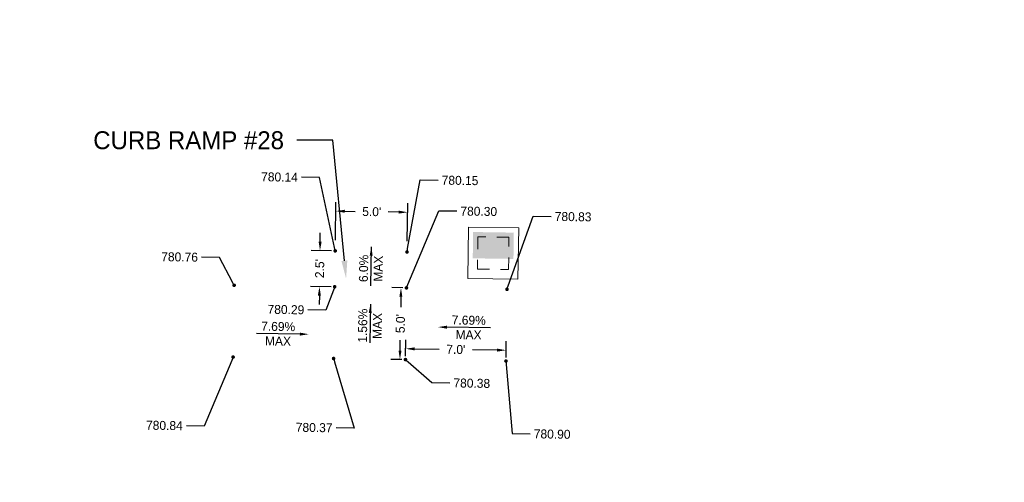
# Model space of a CAD drawing. Header units: feet. Extents: x 1384904 to 1390579, y 443400 to 444295.
# Tile 51 of 57: x 1390013 to 1390082, y 443902 to 443934. Entities that reach past the tile are written whole.
import ezdxf
from ezdxf import colors
from ezdxf.entities.mleader import LeaderData, LeaderLine
from ezdxf.math import Vec2, Vec3

# ---------------------------------------------------------------- set-up
doc = ezdxf.new("R2010")
doc.units = ezdxf.units.FT
doc.header["$MEASUREMENT"] = 0
doc.linetypes.add('drainage01', pattern=[1.6, 0.85, -0.75])
for name, color, linetype in [('DR_P_Cells', 1, 'Continuous'), ('DR_P_Storm_Sewer', 1, 'Continuous'), ('DT_P_Text', 3, 'Continuous'), ('PV_P_Text', 7, 'Continuous')]:
    doc.layers.add(name, color=color, linetype=linetype)
doc.styles.get("Standard").update_dxf_attribs({"font": 'font31.shx'})
doc.dimstyles.get("Standard").update_dxf_attribs({"dimtxt": 0.18, "dimasz": 0.18, "dimexe": 0.18, "dimexo": 0.0625, "dimgap": 0.09, "dimtad": 0, "dimtih": 1, "dimtoh": 1, "dimdec": 4, "dimzin": 0, "dimdsep": 46, "dimtxsty": 'Standard', "dimcen": 0.09, "dimadec": 0, "dimazin": 0, "dimtfac": 1, "dimtdec": 4, "dimtofl": 0, "dimtmove": 0, "dimatfit": 3, "dimfxl": 1, "dimtolj": 1, "dimtzin": 0, "dimarcsym": 0})

# ---------------------------------------------------------------- blocks, each defined once
blk = doc.blocks.new('CB3A-P')
at = {"layer": 'Defpoints', "color": 20, "linetype": 'drainage01', "lineweight": 0}
blk.add_lwpolyline([(1.083, 1.125), (-1.083, 1.125), (-1.083, -1.125), (1.083, -1.125), (1.083, 1.125)], close=True, dxfattribs=at)
at = {"layer": 'DR_P_Cells', "color": 1, "linetype": 'Continuous', "lineweight": 13, "flags": 128}
blk.add_lwpolyline([(-1.75, 1.792), (1.75, 1.792), (1.75, -1.792), (-1.75, -1.792), (-1.75, 1.792)], close=True, dxfattribs=at)
at = {"layer": 'DR_P_Cells', "color": 1, "linetype": 'Continuous', "lineweight": 0, "extrusion": (0, 0, -1)}
blk.add_solid([(1.417, 0.375), (-1.417, 0.375), (1.417, -1.458), (-1.417, -1.458)], dxfattribs=at)
blk = doc.blocks.new('_Dot')
at = {"color": 0, "linetype": 'ByBlock', "lineweight": -2}
blk.add_line((-0.5, 0), (-1, 0), dxfattribs=at)
at = {"color": 0, "linetype": 'ByBlock', "const_width": 0.5}
blk.add_lwpolyline([(-0.25, 0, 1), (0.25, 0, 1)], format="xyb", close=True, dxfattribs=at)
blk = doc.blocks.new('*D1028')
at = {"layer": 'Defpoints', "color": 0, "transparency": 16777216}
for p in [(1390034.348, 443918.309), (1390035.407, 443918.293), (1390035.37, 443915.793)]:
    blk.add_point(p, dxfattribs=at)
at = {"layer": 'PV_P_Text', "color": 0, "lineweight": -2, "transparency": 16777216}
for p, q in [((1390034.357, 443918.934), (1390034.366, 443919.559)), ((1390035.157, 443918.297), (1390033.723, 443918.318)), ((1390035.12, 443915.797), (1390033.686, 443915.818)), ((1390034.302, 443915.184), (1390034.293, 443914.559))]:
    blk.add_line(p, q, dxfattribs=at)
at = {"layer": 'PV_P_Text', "color": 0, "transparency": 16777216}
for points in [[(1390034.253, 443918.935), (1390034.461, 443918.932), (1390034.348, 443918.309)], [(1390034.198, 443915.186), (1390034.406, 443915.182), (1390034.311, 443915.809)]]:
    blk.add_solid(points, dxfattribs=at)
at = {"layer": 'PV_P_Text', "color": 0, "transparency": 16777216, "insert": (1390034.33, 443917.059), "char_height": 0.625, "attachment_point": 5, "rotation": 89.15596}
blk.add_mtext("\\A1;2.5'", dxfattribs=at)
blk = doc.blocks.new('*D1029')
at = {"layer": 'Defpoints', "color": 0, "transparency": 16777216}
for p in [(1390040.449, 443920.986), (1390035.414, 443918.799), (1390040.413, 443918.719)]:
    blk.add_point(p, dxfattribs=at)
at = {"layer": 'PV_P_Text', "color": 0, "lineweight": -2, "transparency": 16777216}
for p, q in [((1390035.418, 443919.049), (1390035.46, 443921.691)), ((1390040.417, 443918.969), (1390040.459, 443921.611)), ((1390036.075, 443921.056), (1390036.795, 443921.044)), ((1390039.825, 443920.996), (1390039.105, 443921.007))]:
    blk.add_line(p, q, dxfattribs=at)
at = {"layer": 'PV_P_Text', "color": 0, "transparency": 16777216}
for points in [[(1390036.077, 443921.16), (1390036.073, 443920.951), (1390035.45, 443921.066)], [(1390039.826, 443921.1), (1390039.823, 443920.892), (1390040.449, 443920.986)]]:
    blk.add_solid(points, dxfattribs=at)
at = {"layer": 'PV_P_Text', "color": 0, "transparency": 16777216, "insert": (1390037.95, 443921.026), "char_height": 0.625, "attachment_point": 5, "rotation": 359.08618}
blk.add_mtext("\\A1;5.0'", dxfattribs=at)
blk = doc.blocks.new('*D1030')
at = {"layer": 'Defpoints', "color": 0, "transparency": 16777216}
for p in [(1390039.985, 443915.725), (1390040.369, 443915.72), (1390040.295, 443910.72)]:
    blk.add_point(p, dxfattribs=at)
at = {"layer": 'PV_P_Text', "color": 0, "lineweight": -2, "transparency": 16777216}
for p, q in [((1390040.119, 443915.723), (1390039.36, 443915.735)), ((1390039.976, 443915.1), (1390039.965, 443914.381)), ((1390039.921, 443911.351), (1390039.931, 443912.07)), ((1390040.046, 443910.724), (1390039.286, 443910.735))]:
    blk.add_line(p, q, dxfattribs=at)
at = {"layer": 'PV_P_Text', "color": 0, "transparency": 16777216}
for points in [[(1390039.872, 443915.102), (1390040.08, 443915.099), (1390039.985, 443915.725)], [(1390039.816, 443911.352), (1390040.025, 443911.349), (1390039.911, 443910.726)]]:
    blk.add_solid(points, dxfattribs=at)
at = {"layer": 'PV_P_Text', "color": 0, "transparency": 16777216, "insert": (1390039.948, 443913.226), "char_height": 0.625, "attachment_point": 5, "rotation": 89.15596}
blk.add_mtext("\\A1;5.0'", dxfattribs=at)
blk = doc.blocks.new('*D1031')
at = {"layer": 'Defpoints', "color": 0, "transparency": 16777216}
for p in [(1390047.306, 443911.373), (1390040.295, 443910.72), (1390047.295, 443910.617)]:
    blk.add_point(p, dxfattribs=at)
at = {"layer": 'PV_P_Text', "color": 0, "lineweight": -2, "transparency": 16777216}
for p, q in [((1390040.299, 443910.97), (1390040.316, 443912.101)), ((1390047.298, 443910.867), (1390047.315, 443911.998)), ((1390040.932, 443911.467), (1390042.656, 443911.442)), ((1390046.681, 443911.382), (1390044.956, 443911.408))]:
    blk.add_line(p, q, dxfattribs=at)
at = {"layer": 'PV_P_Text', "color": 0, "transparency": 16777216}
for points in [[(1390040.933, 443911.571), (1390040.93, 443911.363), (1390040.307, 443911.476)], [(1390046.682, 443911.486), (1390046.679, 443911.278), (1390047.306, 443911.373)]]:
    blk.add_solid(points, dxfattribs=at)
at = {"layer": 'PV_P_Text', "color": 0, "transparency": 16777216, "insert": (1390043.806, 443911.425), "char_height": 0.625, "attachment_point": 5, "rotation": 359.15596}
blk.add_mtext("\\A1;7.0'", dxfattribs=at)
blk = doc.blocks.new('*D1064')
at = {"layer": 'Defpoints', "color": 0, "transparency": 16777216}
for p in [(1387540.978, 443974.544), (1387672.964, 443972.599), (1387677.04, 443965.292), (1390194.578, 443935.45), (1387670.013, 443772.371)]:
    blk.add_point(p, dxfattribs=at)
at = {"layer": 'DT_P_Text', "color": 0, "lineweight": -2, "transparency": 16777216}
for start, end in [(324.33813, 350.58886), (277.72294, 301.58179)]:
    blk.add_arc((1387672.964, 443972.6), 8.368, start, end, dxfattribs=at)
at = {"layer": 'DT_P_Text', "color": 0, "transparency": 16777216}
for points in [[(1387681.011, 443971.25), (1387681.426, 443971.213), (1387681.33, 443972.476)], [(1387674.101, 443964.1), (1387674.076, 443964.516), (1387672.84, 443964.233)]]:
    blk.add_solid(points, dxfattribs=at)
at = {"layer": 'DT_P_Text', "color": 0, "transparency": 16777216, "insert": (1387678.793, 443966.596), "char_height": 1.25, "attachment_point": 5}
blk.add_mtext('\\A1;90°0\'0"', dxfattribs=at)
blk = doc.blocks.new('*D1067')
at = {"layer": 'Defpoints', "color": 0, "transparency": 16777216}
for p in [(1387540.978, 443974.544), (1388536.58, 443959.876), (1388529.293, 443955.832), (1390194.578, 443935.45), (1388524.619, 443400.178)]:
    blk.add_point(p, dxfattribs=at)
at = {"layer": 'DT_P_Text', "color": 0, "lineweight": -2, "transparency": 16777216}
for start, end in [(187.75776, 214.00324), (236.01864, 260.17396)]:
    blk.add_arc((1388536.58, 443959.876), 8.334, start, end, dxfattribs=at)
at = {"layer": 'DT_P_Text', "color": 0, "transparency": 16777216}
for points in [[(1388528.114, 443958.739), (1388528.53, 443958.764), (1388528.247, 443959.999)], [(1388535.177, 443951.872), (1388535.137, 443951.457), (1388536.402, 443951.544)]]:
    blk.add_solid(points, dxfattribs=at)
at = {"layer": 'DT_P_Text', "color": 0, "transparency": 16777216, "insert": (1388530.581, 443954.091), "char_height": 1.25, "attachment_point": 5}
blk.add_mtext('\\A1;89°37\'11"', dxfattribs=at)
blk = doc.blocks.new('*D1069')
at = {"layer": 'Defpoints', "color": 0, "transparency": 16777216}
for p in [(1387540.978, 443974.544), (1388891.872, 443954.644), (1388895.842, 443947.513), (1390194.578, 443935.45), (1388883.325, 443416.879)]:
    blk.add_point(p, dxfattribs=at)
at = {"layer": 'DT_P_Text', "color": 0, "lineweight": -2, "transparency": 16777216}
for start, end in [(324.55029, 350.37077), (277.87464, 301.16142)]:
    blk.add_arc((1388891.872, 443954.642), 8.16, start, end, dxfattribs=at)
at = {"layer": 'DT_P_Text', "color": 0, "transparency": 16777216}
for points in [[(1388899.71, 443953.296), (1388900.125, 443953.258), (1388900.032, 443954.522)], [(1388893.003, 443946.351), (1388892.978, 443946.767), (1388891.743, 443946.483)]]:
    blk.add_solid(points, dxfattribs=at)
at = {"layer": 'DT_P_Text', "color": 0, "transparency": 16777216, "insert": (1388897.553, 443948.784), "char_height": 1.25, "attachment_point": 5}
blk.add_mtext('\\A1;90°3\'59"', dxfattribs=at)

msp = doc.modelspace()

# ---------------------------------------------------------------- linework, layer by layer
at = {"layer": 'PV_P_Text', "linetype": 'ByBlock', "lineweight": -2}
for points in [[(1390037.92117, 443918.58104), (1390037.87253, 443915.8691)], [(1390037.85804, 443914.5907), (1390037.8082, 443911.87879)], [(1390032.9443, 443912.49536), (1390029.91461, 443912.54)], [(1390046.21465, 443912.93223), (1390043.18496, 443912.97687)]]:
    msp.add_lwpolyline(points, dxfattribs=at)
at = {"layer": 'PV_P_Text'}
for points in [[(1390037.80581, 443917.95801), (1390037.92117, 443918.58104), (1390038.01411, 443917.95427)], [(1390037.7424, 443913.96772), (1390037.85804, 443914.5907), (1390037.9507, 443913.96389)], [(1390032.94584, 443912.59952), (1390033.56923, 443912.48615), (1390032.94277, 443912.39121)], [(1390043.18342, 443912.87271), (1390042.56002, 443912.98607), (1390043.18649, 443913.08102)]]:
    msp.add_solid(points, dxfattribs=at)

# ---------------------------------------------------------------- block references
at = {"layer": 'DR_P_Storm_Sewer', "color": 1, "rotation": 179.155959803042}
msp.add_blockref('CB3A-P', (1390046.40531, 443918.13104, 780.71191), dxfattribs=at)

# ---------------------------------------------------------------- texts
at = {"layer": 'PV_P_Text', "char_height": 0.625, "attachment_point": 5}
for s, insert, rotation in [('6.0%', (1390037.38771, 443917.07536), 88.9723817), ('MAX', (1390038.40029, 443917.05719), 88.9723817), ('1.56%', (1390037.32391, 443913.08525), 88.9472992), ('MAX', (1390038.33649, 443913.06664), 88.9472992), ('7.69%', (1390044.70726, 443913.46087), 359.1559594), ('7.69%', (1390031.43691, 443913.024), 359.1559594), ('MAX', (1390044.69234, 443912.44823), 359.1559594), ('MAX', (1390031.422, 443912.01136), 359.1559594)]:
    msp.add_mtext(s, dxfattribs=dict(at, insert=insert, rotation=rotation))

# ---------------------------------------------------------------- dimensions: what is measured, and where the dimension line sits
at = {"layer": 'DT_P_Text'}
for base, line1, line2, picture, middle in [((1387677.04029, 443965.2921), ((1387670.0134, 443772.37098), (1387672.96367, 443972.59925)), ((1387540.978, 443974.544), (1390194.57763, 443935.45023)), '*D1064', (1387678.79269, 443966.5962)), ((1388529.29261, 443955.83234), ((1388524.61868, 443400.17799), (1388536.57959, 443959.87645)), ((1387540.978, 443974.544), (1390194.57763, 443935.45023)), '*D1067', (1388530.58119, 443954.09076)), ((1388895.84236, 443947.5127), ((1387540.978, 443974.544), (1390194.57763, 443935.45023)), ((1388883.32531, 443416.87915), (1388891.87229, 443954.64389)), '*D1069', (1388897.55345, 443948.78426))]:
    dim = msp.add_angular_dim_2l(base=base, line1=line1, line2=line2, dimstyle='Standard', override={"dimscale": 10, "dimtxt": 0.125, "dimasz": 0.125, "dimgap": 0.05, "dimaunit": 1, "dimadec": 3}, dxfattribs=at)
    dim.commit()
    dim.dimension.update_dxf_attribs({"geometry": picture, "text_midpoint": middle})
at = {"layer": 'PV_P_Text'}
for p1, p2, distance, picture, middle in [((1390035.41396, 443918.79912), (1390040.41332, 443918.71937), 2.26679, '*D1029', (1390037.94979, 443921.02574)), ((1390035.36967, 443915.79335), (1390035.4065, 443918.29308), 1.05869, '*D1028', (1390034.32951, 443917.05881)), ((1390040.29548, 443910.72024), (1390040.36913, 443915.7197), 0.38415, '*D1030', (1390039.94819, 443913.22563)), ((1390040.29548, 443910.72024), (1390047.29472, 443910.61713), 0.75609, '*D1031', (1390043.80624, 443911.42469))]:
    dim = msp.add_aligned_dim(p1=p1, p2=p2, distance=distance, text="<>'", dimstyle='Standard', override={"dimscale": 5, "dimtxt": 0.125, "dimasz": 0.125, "dimexe": 0.125, "dimexo": 0.05, "dimgap": 0.05, "dimtih": 0, "dimtoh": 0, "dimdec": 1}, dxfattribs=at)
    dim.commit()
    dim.dimension.update_dxf_attribs({"geometry": picture, "text_midpoint": middle})

# ---------------------------------------------------------------- leaders
at = {"layer": 'DT_P_Text'}
ml = msp.add_multileader_mtext('Standard', dxfattribs=at)
ml.set_content('CURB RAMP #28', color=256)
ml.set_leader_properties()
ml.build(insert=Vec2(0, 0))
ml.multileader.update_dxf_attribs({"text_right_attachment_type": 2, "dogleg_length": 0.25, "arrow_head_size": 1.25, "scale": 10})
ctx = ml.context
ctx.base_point, ctx.scale, ctx.char_height, ctx.arrow_head_size, ctx.landing_gap_size, ctx.plane_origin = Vec3(1390016.59744, 443926.00673), 10, 1.25, 1.25, 0.9, Vec3(1390037.48004, 443910.76172)
ctx.right_attachment, ctx.text_align_type = 2, 2
notes = []
notes.append((ctx, [(0, (1, 1, 0), (1390035.24267, 443926.00673), (-1, 0), 2.5, [(0, [(1390036.16392, 443916.36699)], 0, [])])]))
ctx.mtext.insert, ctx.mtext.alignment, ctx.mtext.flow_direction = Vec3(1390031.84267, 443926.63173), 3, 5
at = {"layer": 'PV_P_Text'}
ml = msp.add_multileader_mtext('Standard', dxfattribs=at)
ml.set_content('780.14', color=256)
ml.set_leader_properties()
ml.set_arrow_properties(name='DOT')
ml.build(insert=Vec2(0, 0))
ml.multileader.update_dxf_attribs({"text_right_attachment_type": 2, "dogleg_length": 0.25, "arrow_head_size": 0.25, "scale": 5})
ctx = ml.context
ctx.base_point, ctx.scale, ctx.char_height, ctx.arrow_head_size, ctx.landing_gap_size, ctx.plane_origin, ctx.plane_x_axis, ctx.plane_y_axis = Vec3(1390029.72877, 443923.46967), 5, 0.625, 0.25, 0.25, Vec3(1390035.43568, 443918.28011), Vec3(0.9998915, -0.01473075), Vec3(0.01473075, 0.9998915)
ctx.right_attachment, ctx.text_align_type = 2, 2
notes.append((ctx, [(0, (1, 1, 0), (1390034.30566, 443923.40224), (-0.9998915, 0.01473075), 1.25, [(0, [(1390035.4065, 443918.29308)], 0, [])])]))
ctx.mtext.insert, ctx.mtext.text_direction, ctx.mtext.rotation, ctx.mtext.alignment, ctx.mtext.flow_direction = Vec3(1390032.81042, 443923.73681), Vec3(0.9998915, -0.01473075), 6.26845402, 3, 5
ml = msp.add_multileader_mtext('Standard', dxfattribs=at)
ml.set_content('780.15', color=256)
ml.set_leader_properties()
ml.set_arrow_properties(name='DOT')
ml.build(insert=Vec2(0, 0))
ml.multileader.update_dxf_attribs({"text_right_attachment_type": 2, "dogleg_length": 0.25, "arrow_head_size": 0.25, "scale": 5})
ctx = ml.context
ctx.base_point, ctx.scale, ctx.char_height, ctx.arrow_head_size, ctx.landing_gap_size, ctx.plane_origin, ctx.plane_x_axis, ctx.plane_y_axis = Vec3(1390042.57086, 443923.22934), 5, 0.625, 0.25, 0.25, Vec3(1390040.47197, 443920.70619), Vec3(0.9998915, -0.01473075), Vec3(0.01473075, 0.9998915)
ctx.right_attachment = 2
notes.append((ctx, [(1, (1, 1, 0), (1390041.321, 443923.24775), (0.9998915, -0.01473075), 1.25, [(0, [(1390040.40596, 443918.21943)], 0, [])])]))
ctx.mtext.insert, ctx.mtext.text_direction, ctx.mtext.rotation, ctx.mtext.flow_direction = Vec3(1390042.82544, 443923.53812), Vec3(0.9998915, -0.01473075), 6.26845402, 5
ml = msp.add_multileader_mtext('Standard', dxfattribs=at)
ml.set_content('780.30', color=256)
ml.set_leader_properties()
ml.set_arrow_properties(name='DOT')
ml.build(insert=Vec2(0, 0))
ml.multileader.update_dxf_attribs({"text_right_attachment_type": 2, "dogleg_length": 0.25, "arrow_head_size": 0.25, "scale": 5})
ctx = ml.context
ctx.base_point, ctx.scale, ctx.char_height, ctx.arrow_head_size, ctx.landing_gap_size, ctx.plane_origin, ctx.plane_x_axis, ctx.plane_y_axis = Vec3(1390043.87294, 443921.07675), 5, 0.625, 0.25, 0.25, Vec3(1390040.43514, 443918.20646), Vec3(0.9998915, -0.01473075), Vec3(0.01473075, 0.9998915)
ctx.right_attachment = 2
notes.append((ctx, [(1, (1, 1, 0), (1390042.62307, 443921.09517), (0.9998915, -0.01473075), 1.25, [(0, [(1390040.36913, 443915.7197)], 0, [])])]))
ctx.mtext.insert, ctx.mtext.text_direction, ctx.mtext.rotation, ctx.mtext.flow_direction = Vec3(1390044.12751, 443921.38554), Vec3(0.9998915, -0.01473075), 6.26845402, 5
ml = msp.add_multileader_mtext('Standard', dxfattribs=at)
ml.set_content('780.83', color=256)
ml.set_leader_properties()
ml.set_arrow_properties(name='DOT')
ml.build(insert=Vec2(0, 0))
ml.multileader.update_dxf_attribs({"text_right_attachment_type": 2, "dogleg_length": 0.25, "arrow_head_size": 0.25, "scale": 5})
ctx = ml.context
ctx.base_point, ctx.scale, ctx.char_height, ctx.arrow_head_size, ctx.landing_gap_size, ctx.plane_origin, ctx.plane_x_axis, ctx.plane_y_axis = Vec3(1390050.44171, 443920.70272), 5, 0.625, 0.25, 0.25, Vec3(1390047.43438, 443918.10334), Vec3(0.9998915, -0.01473075), Vec3(0.01473075, 0.9998915)
ctx.right_attachment = 2
notes.append((ctx, [(1, (1, 1, 0), (1390049.19185, 443920.72114), (0.9998915, -0.01473075), 1.25, [(0, [(1390047.36837, 443915.61658)], 0, [])])]))
ctx.mtext.insert, ctx.mtext.text_direction, ctx.mtext.rotation, ctx.mtext.flow_direction = Vec3(1390050.69629, 443921.01151), Vec3(0.9998915, -0.01473075), 6.26845402, 5
ml = msp.add_multileader_mtext('Standard', dxfattribs=at)
ml.set_content('780.76', color=256)
ml.set_leader_properties()
ml.set_arrow_properties(name='DOT')
ml.build(insert=Vec2(0, 0))
ml.multileader.update_dxf_attribs({"text_right_attachment_type": 2, "dogleg_length": 0.25, "arrow_head_size": 0.25, "scale": 5})
ctx = ml.context
ctx.base_point, ctx.scale, ctx.char_height, ctx.arrow_head_size, ctx.landing_gap_size, ctx.plane_origin, ctx.plane_x_axis, ctx.plane_y_axis = Vec3(1390022.51594, 443917.90328, 780.76411), 5, 0.625, 0.25, 0.25, Vec3(1390028.39962, 443915.8835, 780.76411), Vec3(0.9998915, -0.01473075), Vec3(0.01473075, 0.9998915)
ctx.right_attachment, ctx.text_align_type = 2, 2
notes.append((ctx, [(0, (1, 1, 0), (1390027.35073, 443917.83206, 780.76411), (-0.9998915, 0.01473075), 1.25, [(0, [(1390028.37043, 443915.89647, 780.76411)], 0, [])])]))
ctx.mtext.insert, ctx.mtext.text_direction, ctx.mtext.rotation, ctx.mtext.alignment, ctx.mtext.flow_direction = Vec3(1390025.8555, 443918.16662, 780.76411), Vec3(0.9998915, -0.01473075), 6.26845402, 3, 5
ml = msp.add_multileader_mtext('Standard', dxfattribs=at)
ml.set_content('780.29', color=256)
ml.set_leader_properties()
ml.set_arrow_properties(name='DOT')
ml.build(insert=Vec2(0, 0))
ml.multileader.update_dxf_attribs({"text_right_attachment_type": 2, "dogleg_length": 0.25, "arrow_head_size": 0.25, "scale": 5})
ctx = ml.context
ctx.base_point, ctx.scale, ctx.char_height, ctx.arrow_head_size, ctx.landing_gap_size, ctx.plane_origin, ctx.plane_x_axis, ctx.plane_y_axis = Vec3(1390029.92831, 443914.23558), 5, 0.625, 0.25, 0.25, Vec3(1390035.39886, 443915.78038), Vec3(0.9998915, -0.01473075), Vec3(0.01473075, 0.9998915)
ctx.right_attachment, ctx.text_align_type = 2, 2
notes.append((ctx, [(0, (1, 1, 0), (1390034.75318, 443914.16449), (-0.9998915, 0.01473075), 1.25, [(0, [(1390035.36967, 443915.79335)], 0, [])])]))
ctx.mtext.insert, ctx.mtext.text_direction, ctx.mtext.rotation, ctx.mtext.alignment, ctx.mtext.flow_direction = Vec3(1390033.25794, 443914.49906), Vec3(0.9998915, -0.01473075), 6.26845402, 3, 5
ml = msp.add_multileader_mtext('Standard', dxfattribs=at)
ml.set_content('780.84', color=256)
ml.set_leader_properties()
ml.set_arrow_properties(name='DOT')
ml.build(insert=Vec2(0, 0))
ml.multileader.update_dxf_attribs({"text_right_attachment_type": 2, "dogleg_length": 0.25, "arrow_head_size": 0.25, "scale": 5})
ctx = ml.context
ctx.base_point, ctx.scale, ctx.char_height, ctx.arrow_head_size, ctx.landing_gap_size, ctx.plane_origin, ctx.plane_x_axis, ctx.plane_y_axis = Vec3(1390021.46634, 443906.16095, 780.83911), 5, 0.625, 0.25, 0.25, Vec3(1390027.32607, 443910.89877, 780.83911), Vec3(0.9998915, -0.01473075), Vec3(0.01473075, 0.9998915)
ctx.right_attachment, ctx.text_align_type = 2, 2
notes.append((ctx, [(0, (1, 1, 0), (1390026.29122, 443906.08987, 780.83911), (-0.9998915, 0.01473075), 1.25, [(0, [(1390028.29678, 443910.89701, 780.83911)], 0, [])])]))
ctx.mtext.insert, ctx.mtext.text_direction, ctx.mtext.rotation, ctx.mtext.alignment, ctx.mtext.flow_direction = Vec3(1390024.79598, 443906.42443, 780.83911), Vec3(0.9998915, -0.01473075), 6.26845402, 3, 5
ml = msp.add_multileader_mtext('Standard', dxfattribs=at)
ml.set_content('780.37', color=256)
ml.set_leader_properties()
ml.set_arrow_properties(name='DOT')
ml.build(insert=Vec2(0, 0))
ml.multileader.update_dxf_attribs({"text_right_attachment_type": 2, "dogleg_length": 0.25, "arrow_head_size": 0.25, "scale": 5})
ctx = ml.context
ctx.base_point, ctx.scale, ctx.char_height, ctx.arrow_head_size, ctx.landing_gap_size, ctx.plane_origin, ctx.plane_x_axis, ctx.plane_y_axis = Vec3(1390031.83933, 443906.01671), 5, 0.625, 0.25, 0.25, Vec3(1390035.3252, 443910.78092), Vec3(0.9998915, -0.01473075), Vec3(0.01473075, 0.9998915)
ctx.right_attachment, ctx.text_align_type = 2, 2
notes.append((ctx, [(0, (1, 1, 0), (1390036.71876, 443905.94482), (-0.9998915, 0.01473075), 1.25, [(0, [(1390035.29602, 443910.7939)], 0, [])])]))
ctx.mtext.insert, ctx.mtext.text_direction, ctx.mtext.rotation, ctx.mtext.alignment, ctx.mtext.flow_direction = Vec3(1390035.22352, 443906.27939), Vec3(0.9998915, -0.01473075), 6.26845402, 3, 5
ml = msp.add_multileader_mtext('Standard', dxfattribs=at)
ml.set_content('780.38', color=256)
ml.set_leader_properties()
ml.set_arrow_properties(name='DOT')
ml.build(insert=Vec2(0, 0))
ml.multileader.update_dxf_attribs({"text_right_attachment_type": 2, "dogleg_length": 0.25, "arrow_head_size": 0.25, "scale": 5})
ctx = ml.context
ctx.base_point, ctx.scale, ctx.char_height, ctx.arrow_head_size, ctx.landing_gap_size, ctx.plane_origin, ctx.plane_x_axis, ctx.plane_y_axis = Vec3(1390043.38778, 443909.09851), 5, 0.625, 0.25, 0.25, Vec3(1390040.32466, 443910.70727), Vec3(0.9998915, -0.01473075), Vec3(0.01473075, 0.9998915)
ctx.right_attachment = 2
notes.append((ctx, [(1, (1, 1, 0), (1390042.13791, 443909.11692), (0.9998915, -0.01473075), 1.25, [(0, [(1390040.29548, 443910.72024)], 0, [])])]))
ctx.mtext.insert, ctx.mtext.text_direction, ctx.mtext.rotation, ctx.mtext.flow_direction = Vec3(1390043.64235, 443909.40729), Vec3(0.9998915, -0.01473075), 6.26845402, 5
ml = msp.add_multileader_mtext('Standard', dxfattribs=at)
ml.set_content('780.90', color=256)
ml.set_leader_properties()
ml.set_arrow_properties(name='DOT')
ml.build(insert=Vec2(0, 0))
ml.multileader.update_dxf_attribs({"text_right_attachment_type": 2, "dogleg_length": 0.25, "arrow_head_size": 0.25, "scale": 5})
ctx = ml.context
ctx.base_point, ctx.scale, ctx.char_height, ctx.arrow_head_size, ctx.landing_gap_size, ctx.plane_origin, ctx.plane_x_axis, ctx.plane_y_axis = Vec3(1390048.98412, 443905.5517, 780.90031), 5, 0.625, 0.25, 0.25, Vec3(1390046.32401, 443910.61889, 780.90031), Vec3(0.9998915, -0.01473075), Vec3(0.01473075, 0.9998915)
ctx.right_attachment = 2
notes.append((ctx, [(1, (1, 1, 0), (1390047.73426, 443905.57011, 780.90031), (0.9998915, -0.01473075), 1.25, [(0, [(1390047.29472, 443910.61713, 780.90031)], 0, [])])]))
ctx.mtext.insert, ctx.mtext.text_direction, ctx.mtext.rotation, ctx.mtext.flow_direction = Vec3(1390049.2387, 443905.86048, 780.90031), Vec3(0.9998915, -0.01473075), 6.26845402, 5
for ctx, leaders in notes:
    for number, flags, end, landing, length, lines in leaders:
        leader = LeaderData()
        leader.index, (leader.has_last_leader_line, leader.has_dogleg_vector, leader.attachment_direction) = number, flags
        leader.last_leader_point, leader.dogleg_vector, leader.dogleg_length = Vec3(end), Vec3(landing), length
        for number, points, colour, breaks in lines:
            line = LeaderLine()
            line.index, line.vertices, line.color, line.breaks = number, Vec3.list(points), colors.encode_raw_color(colour), breaks
            leader.lines.append(line)
        ctx.leaders.append(leader)

doc.saveas('drawing.dxf')
